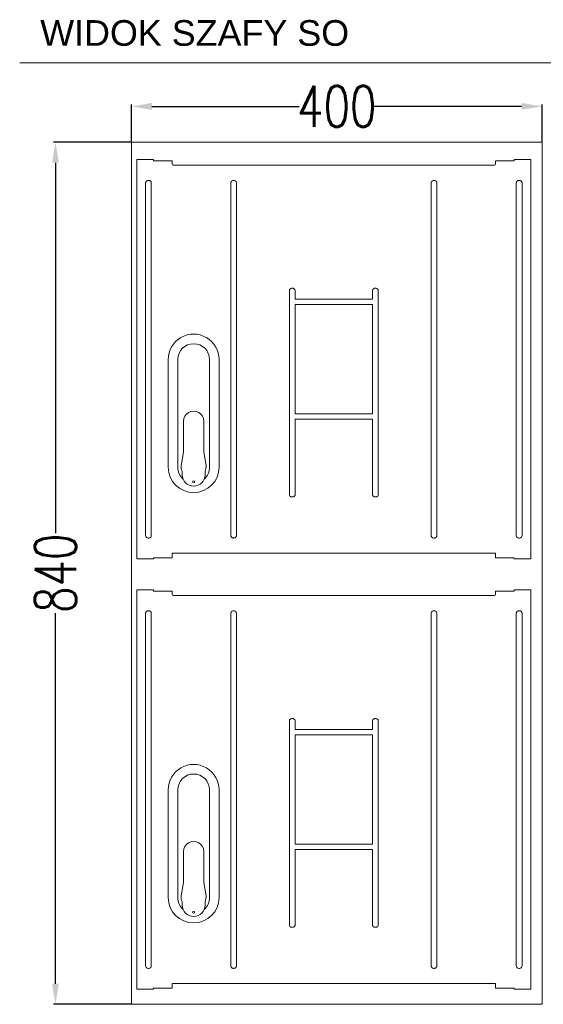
# Model space of a CAD drawing. Extents: x 6530687 to 6531018, y 5912940 to 5913185.
# Tile 2 of 9: x 6530688 to 6530739, y 5913089 to 5913185. Entities that reach past the tile are written whole.
import ezdxf

# ---------------------------------------------------------------- set-up
doc = ezdxf.new("R2010")
doc.units = 0
doc.header["$MEASUREMENT"] = 0
doc.layers.get('Defpoints').update_dxf_attribs({"linetype": 'CONTINUOUS', "lineweight": 9})
for name, color, linetype, lineweight in [('000 Inne (niezydentyfikowane)', 7, 'CONTINUOUS', 9), ('IE - schemat', 7, 'CONTINUOUS', 9), ('kontur OBUDOWY', 7, 'CONTINUOUS', 5)]:
    doc.layers.add(name, color=color, linetype=linetype, lineweight=lineweight)
doc.styles.add('AMS ARIAL', font='arial.ttf', dxfattribs={"width": 0.7})
doc.styles.get("Standard").update_dxf_attribs({"font": 'txt.shx', "width": 0.75})
doc.dimstyles.get("Standard").update_dxf_attribs({"dimtxt": 1, "dimasz": 1, "dimexe": 1, "dimexo": 1, "dimgap": 1, "dimtad": 1, "dimtxsty": 'Standard', "dimcen": 2.5, "dimadec": 0, "dimazin": 0, "dimtfac": 1, "dimtmove": 0, "dimatfit": 3, "dimfxl": 1, "dimarcsym": 0})

# ---------------------------------------------------------------- blocks, each defined once
blk = doc.blocks.new('*D100')
at = {"layer": '000 Inne (niezydentyfikowane)', "color": 0, "linetype": 'Continuous', "lineweight": -2}
for p, q in [((6530698.892, 5913173.059), (6530698.892, 5913176.669)), ((6530700.892, 5913176.489), (6530715.24, 5913176.489)), ((6530736.892, 5913176.489), (6530722.545, 5913176.489)), ((6530738.892, 5913173.059), (6530738.892, 5913176.669))]:
    blk.add_line(p, q, dxfattribs=at)
at = {"layer": '000 Inne (niezydentyfikowane)', "color": 0}
for points in [[(6530700.892, 5913176.822), (6530700.892, 5913176.155), (6530698.892, 5913176.489)], [(6530736.892, 5913176.155), (6530736.892, 5913176.822), (6530738.892, 5913176.489)]]:
    blk.add_solid(points, dxfattribs=at)
at = {"layer": 'Defpoints', "color": 0}
for p in [(6530738.892, 5913176.489), (6530698.892, 5913172.997), (6530738.892, 5913172.997)]:
    blk.add_point(p, dxfattribs=at)
at = {"layer": '000 Inne (niezydentyfikowane)', "color": 0, "linetype": 'Continuous', "insert": (6530718.892, 5913176.489), "char_height": 4, "attachment_point": 5}
blk.add_mtext('\\A1;400', dxfattribs=at)
blk = doc.blocks.new('*D101')
at = {"layer": '000 Inne (niezydentyfikowane)', "color": 0, "linetype": 'Continuous', "lineweight": -2}
for p, q in [((6530698.83, 5913172.997), (6530691.324, 5913172.997)), ((6530691.504, 5913170.997), (6530691.504, 5913134.899)), ((6530691.504, 5913090.997), (6530691.504, 5913127.094)), ((6530698.83, 5913088.997), (6530691.324, 5913088.997))]:
    blk.add_line(p, q, dxfattribs=at)
at = {"layer": '000 Inne (niezydentyfikowane)', "color": 0}
for points in [[(6530691.837, 5913170.997), (6530691.171, 5913170.997), (6530691.504, 5913172.997)], [(6530691.171, 5913090.997), (6530691.837, 5913090.997), (6530691.504, 5913088.997)]]:
    blk.add_solid(points, dxfattribs=at)
at = {"layer": 'Defpoints', "color": 0}
for p in [(6530698.892, 5913172.997), (6530691.504, 5913088.997), (6530698.892, 5913088.997)]:
    blk.add_point(p, dxfattribs=at)
at = {"layer": '000 Inne (niezydentyfikowane)', "color": 0, "linetype": 'Continuous', "insert": (6530691.504, 5913130.997), "char_height": 4, "attachment_point": 5, "rotation": 90}
blk.add_mtext('\\A1;840', dxfattribs=at)
blk = doc.blocks.new('STN40X84_2 Z')
at = {"layer": 'kontur OBUDOWY', "color": 0}
for p, q in [((0, 0), (0, 840)), ((0, 840), (400, 840)), ((400, 840), (400, 0)), ((400, 0), (0, 0))]:
    blk.add_line(p, q, dxfattribs=at)
at = {"layer": 'kontur OBUDOWY', "color": 7, "ltscale": 0.004759}
for p, q in [((5.45, 823.03), (5.64, 823.03)), ((388.83, 823.03), (388.64, 823.03)), ((5.45, 434.03), (5.64, 434.03)), ((5.45, 403.73), (5.64, 403.73)), ((388.83, 403.73), (388.64, 403.73)), ((5.45, 14.73), (5.64, 14.73))]:
    blk.add_line(p, q, dxfattribs=at)
at = {"layer": 'kontur OBUDOWY', "color": 7}
for p, q in [((5.45, 690.39), (5.45, 823.03)), ((41.57, 817.48), (352.7, 817.48)), ((388.83, 823.03), (388.83, 690.39)), ((13.98, 800.83), (13.92, 800.28)), ((13.92, 690.39), (13.92, 800.28)), ((14.16, 801.36), (13.98, 800.83)), ((14.45, 801.82), (14.16, 801.36)), ((14.85, 802.21), (14.45, 801.82)), ((15.31, 802.51), (14.85, 802.21)), ((15.84, 802.69), (15.31, 802.51)), ((16.38, 802.75), (15.84, 802.69)), ((16.99, 802.75), (17.54, 802.69)), ((17.54, 802.69), (18.06, 802.51)), ((18.06, 802.51), (18.53, 802.21)), ((18.53, 802.21), (18.92, 801.82)), ((18.92, 801.82), (19.21, 801.36)), ((19.21, 801.36), (19.39, 800.83)), ((19.39, 800.83), (19.45, 800.28)), ((19.45, 690.39), (19.45, 800.28)), ((96.88, 800.83), (96.82, 800.28)), ((96.82, 690.39), (96.82, 800.28)), ((97.06, 801.36), (96.88, 800.83)), ((97.36, 801.82), (97.06, 801.36)), ((97.75, 802.21), (97.36, 801.82)), ((98.21, 802.51), (97.75, 802.21)), ((98.74, 802.69), (98.21, 802.51)), ((99.28, 802.75), (98.74, 802.69)), ((99.89, 802.75), (100.44, 802.69)), ((100.44, 802.69), (100.96, 802.51)), ((100.96, 802.51), (101.43, 802.21)), ((101.43, 802.21), (101.82, 801.82)), ((101.82, 801.82), (102.11, 801.36)), ((102.11, 801.36), (102.29, 800.83)), ((102.29, 800.83), (102.35, 800.28)), ((102.35, 690.39), (102.35, 800.28)), ((291.98, 800.83), (291.92, 800.28)), ((291.92, 690.39), (291.92, 800.28)), ((292.16, 801.36), (291.98, 800.83)), ((292.46, 801.82), (292.16, 801.36)), ((292.85, 802.21), (292.46, 801.82)), ((293.31, 802.51), (292.85, 802.21)), ((293.84, 802.69), (293.31, 802.51)), ((294.38, 802.75), (293.84, 802.69)), ((294.99, 802.75), (295.54, 802.69)), ((295.54, 802.69), (296.06, 802.51)), ((296.06, 802.51), (296.53, 802.21)), ((296.53, 802.21), (296.92, 801.82)), ((296.92, 801.82), (297.21, 801.36)), ((297.21, 801.36), (297.39, 800.83)), ((297.39, 800.83), (297.45, 800.28)), ((297.45, 690.39), (297.45, 800.28)), ((374.88, 800.83), (374.82, 800.28)), ((374.82, 690.39), (374.82, 800.28)), ((375.06, 801.36), (374.88, 800.83)), ((375.36, 801.82), (375.06, 801.36)), ((375.75, 802.21), (375.36, 801.82)), ((376.21, 802.51), (375.75, 802.21)), ((376.74, 802.69), (376.21, 802.51)), ((377.28, 802.75), (376.74, 802.69)), ((377.89, 802.75), (378.44, 802.69)), ((378.44, 802.69), (378.96, 802.51)), ((378.96, 802.51), (379.43, 802.21)), ((379.43, 802.21), (379.82, 801.82)), ((379.82, 801.82), (380.11, 801.36)), ((380.11, 801.36), (380.29, 800.83)), ((380.29, 800.83), (380.35, 800.28)), ((380.35, 690.39), (380.35, 800.28)), ((153.93, 695.83), (153.87, 695.28)), ((153.87, 690.39), (153.87, 695.28)), ((154.11, 696.36), (153.93, 695.83)), ((154.41, 696.82), (154.11, 696.36)), ((154.8, 697.21), (154.41, 696.82)), ((155.26, 697.51), (154.8, 697.21)), ((155.79, 697.69), (155.26, 697.51)), ((156.33, 697.75), (155.79, 697.69)), ((156.94, 697.75), (157.49, 697.69)), ((157.49, 697.69), (158.01, 697.51)), ((158.01, 697.51), (158.48, 697.21)), ((158.48, 697.21), (158.87, 696.82)), ((158.87, 696.82), (159.16, 696.36)), ((159.16, 696.36), (159.34, 695.83)), ((159.34, 695.83), (159.4, 695.28)), ((159.4, 690.39), (159.4, 695.28)), ((234.93, 695.83), (234.87, 695.28)), ((234.87, 690.39), (234.87, 695.28)), ((235.11, 696.36), (234.93, 695.83)), ((235.41, 696.82), (235.11, 696.36)), ((235.8, 697.21), (235.41, 696.82)), ((236.26, 697.51), (235.8, 697.21)), ((236.79, 697.69), (236.26, 697.51)), ((237.33, 697.75), (236.79, 697.69)), ((238.49, 697.69), (237.94, 697.75)), ((239.01, 697.51), (238.49, 697.69)), ((239.48, 697.21), (239.01, 697.51)), ((239.87, 696.82), (239.48, 697.21)), ((240.16, 696.36), (239.87, 696.82)), ((240.34, 695.83), (240.16, 696.36)), ((240.4, 695.28), (240.34, 695.83)), ((240.4, 690.39), (240.4, 695.28)), ((5.45, 496.78), (5.45, 690.39)), ((13.92, 496.78), (13.92, 690.39)), ((19.45, 496.78), (19.45, 690.39)), ((96.82, 496.78), (96.82, 690.39)), ((102.35, 496.78), (102.35, 690.39)), ((153.87, 496.78), (153.87, 690.39)), ((159.4, 687.03), (159.4, 690.39)), ((159.4, 687.03), (234.87, 687.03)), ((159.4, 681.77), (234.87, 681.77)), ((159.4, 575.3), (159.4, 681.77)), ((234.87, 687.03), (234.87, 690.39)), ((234.87, 575.3), (234.87, 681.77)), ((240.4, 496.78), (240.4, 690.39)), ((291.92, 496.78), (291.92, 690.39)), ((297.45, 496.78), (297.45, 690.39)), ((374.82, 496.78), (374.82, 690.39)), ((380.35, 496.78), (380.35, 690.39)), ((388.83, 690.39), (388.83, 496.78)), ((35.89, 523.28), (35.89, 628.28)), ((45.22, 628.28), (45.22, 523.28)), ((76.05, 628.28), (76.05, 523.28)), ((85.39, 628.28), (85.39, 523.28)), ((50.64, 568.03), (50.64, 538.03)), ((70.64, 538.03), (70.64, 568.03)), ((159.4, 575.3), (234.87, 575.3)), ((159.4, 570.03), (234.87, 570.03)), ((159.4, 496.78), (159.4, 570.03)), ((234.87, 496.78), (234.87, 570.03)), ((5.45, 456.78), (5.45, 496.78)), ((13.92, 456.78), (13.92, 496.78)), ((19.45, 456.78), (19.45, 496.78)), ((96.82, 456.78), (96.82, 496.78)), ((102.35, 456.78), (102.35, 496.78)), ((153.87, 496.78), (153.93, 496.23)), ((153.93, 496.23), (154.11, 495.71)), ((154.11, 495.71), (154.41, 495.24)), ((154.41, 495.24), (154.8, 494.85)), ((154.8, 494.85), (155.26, 494.56)), ((155.26, 494.56), (155.79, 494.38)), ((155.79, 494.38), (156.33, 494.32)), ((156.94, 494.32), (157.49, 494.38)), ((157.49, 494.38), (158.01, 494.56)), ((158.01, 494.56), (158.48, 494.85)), ((158.48, 494.85), (158.87, 495.24)), ((158.87, 495.24), (159.16, 495.71)), ((159.16, 495.71), (159.34, 496.23)), ((159.34, 496.23), (159.4, 496.78)), ((234.87, 496.78), (234.93, 496.23)), ((234.93, 496.23), (235.11, 495.71)), ((235.11, 495.71), (235.41, 495.24)), ((235.41, 495.24), (235.8, 494.85)), ((235.8, 494.85), (236.26, 494.56)), ((236.26, 494.56), (236.79, 494.38)), ((236.79, 494.38), (237.33, 494.32)), ((237.94, 494.32), (238.49, 494.38)), ((238.49, 494.38), (239.01, 494.56)), ((239.01, 494.56), (239.48, 494.85)), ((239.48, 494.85), (239.87, 495.24)), ((239.87, 495.24), (240.16, 495.71)), ((240.16, 495.71), (240.34, 496.23)), ((240.34, 496.23), (240.4, 496.78)), ((291.92, 456.78), (291.92, 496.78)), ((297.45, 456.78), (297.45, 496.78)), ((374.82, 456.78), (374.82, 496.78)), ((380.35, 456.78), (380.35, 496.78)), ((388.83, 496.78), (388.83, 456.78)), ((5.45, 434.03), (5.45, 456.78)), ((13.92, 456.78), (13.98, 456.23)), ((13.98, 456.23), (14.16, 455.71)), ((14.16, 455.71), (14.45, 455.24)), ((14.45, 455.24), (14.85, 454.85)), ((14.85, 454.85), (15.31, 454.56)), ((15.31, 454.56), (15.84, 454.38)), ((15.84, 454.38), (16.38, 454.32)), ((16.99, 454.32), (17.54, 454.38)), ((17.54, 454.38), (18.06, 454.56)), ((18.06, 454.56), (18.53, 454.85)), ((18.53, 454.85), (18.92, 455.24)), ((18.92, 455.24), (19.21, 455.71)), ((19.21, 455.71), (19.39, 456.23)), ((19.39, 456.23), (19.45, 456.78)), ((96.82, 456.78), (96.88, 456.23)), ((96.88, 456.23), (97.06, 455.71)), ((97.06, 455.71), (97.36, 455.24)), ((97.36, 455.24), (97.75, 454.85)), ((97.75, 454.85), (98.21, 454.56)), ((98.21, 454.56), (98.74, 454.38)), ((98.74, 454.38), (99.28, 454.32)), ((99.89, 454.32), (100.44, 454.38)), ((100.44, 454.38), (100.96, 454.56)), ((100.96, 454.56), (101.43, 454.85)), ((101.43, 454.85), (101.82, 455.24)), ((101.82, 455.24), (102.11, 455.71)), ((102.11, 455.71), (102.29, 456.23)), ((102.29, 456.23), (102.35, 456.78)), ((291.98, 456.23), (291.92, 456.78)), ((292.16, 455.71), (291.98, 456.23)), ((292.46, 455.24), (292.16, 455.71)), ((292.85, 454.85), (292.46, 455.24)), ((293.31, 454.56), (292.85, 454.85)), ((293.84, 454.38), (293.31, 454.56)), ((294.38, 454.32), (293.84, 454.38)), ((295.54, 454.38), (294.99, 454.32)), ((296.06, 454.56), (295.54, 454.38)), ((296.53, 454.85), (296.06, 454.56)), ((296.92, 455.24), (296.53, 454.85)), ((297.21, 455.71), (296.92, 455.24)), ((297.39, 456.23), (297.21, 455.71)), ((297.45, 456.78), (297.39, 456.23)), ((374.88, 456.23), (374.82, 456.78)), ((375.06, 455.71), (374.88, 456.23)), ((375.36, 455.24), (375.06, 455.71)), ((375.75, 454.85), (375.36, 455.24)), ((376.21, 454.56), (375.75, 454.85)), ((376.74, 454.38), (376.21, 454.56)), ((377.28, 454.32), (376.74, 454.38)), ((378.44, 454.38), (377.89, 454.32)), ((378.96, 454.56), (378.44, 454.38)), ((379.43, 454.85), (378.96, 454.56)), ((379.82, 455.24), (379.43, 454.85)), ((380.11, 455.71), (379.82, 455.24)), ((380.29, 456.23), (380.11, 455.71)), ((380.35, 456.78), (380.29, 456.23)), ((388.83, 456.78), (388.83, 434.03)), ((354.69, 439.58), (39.59, 439.58)), ((5.45, 271.09), (5.45, 403.73)), ((388.83, 403.73), (388.83, 271.09)), ((41.57, 398.18), (352.7, 398.18)), ((13.98, 381.53), (13.92, 380.98)), ((13.92, 271.09), (13.92, 380.98)), ((14.16, 382.06), (13.98, 381.53)), ((14.45, 382.52), (14.16, 382.06)), ((14.85, 382.91), (14.45, 382.52)), ((15.31, 383.21), (14.85, 382.91)), ((15.84, 383.39), (15.31, 383.21)), ((16.38, 383.45), (15.84, 383.39)), ((16.99, 383.45), (17.54, 383.39)), ((17.54, 383.39), (18.06, 383.21)), ((18.06, 383.21), (18.53, 382.91)), ((18.53, 382.91), (18.92, 382.52)), ((18.92, 382.52), (19.21, 382.06)), ((19.21, 382.06), (19.39, 381.53)), ((19.39, 381.53), (19.45, 380.98)), ((19.45, 271.09), (19.45, 380.98)), ((96.88, 381.53), (96.82, 380.98)), ((96.82, 271.09), (96.82, 380.98)), ((97.06, 382.06), (96.88, 381.53)), ((97.36, 382.52), (97.06, 382.06)), ((97.75, 382.91), (97.36, 382.52)), ((98.21, 383.21), (97.75, 382.91)), ((98.74, 383.39), (98.21, 383.21)), ((99.28, 383.45), (98.74, 383.39)), ((99.89, 383.45), (100.44, 383.39)), ((100.44, 383.39), (100.96, 383.21)), ((100.96, 383.21), (101.43, 382.91)), ((101.43, 382.91), (101.82, 382.52)), ((101.82, 382.52), (102.11, 382.06)), ((102.11, 382.06), (102.29, 381.53)), ((102.29, 381.53), (102.35, 380.98)), ((102.35, 271.09), (102.35, 380.98)), ((291.98, 381.53), (291.92, 380.98)), ((291.92, 271.09), (291.92, 380.98)), ((292.16, 382.06), (291.98, 381.53)), ((292.46, 382.52), (292.16, 382.06)), ((292.85, 382.91), (292.46, 382.52)), ((293.31, 383.21), (292.85, 382.91)), ((293.84, 383.39), (293.31, 383.21)), ((294.38, 383.45), (293.84, 383.39)), ((294.99, 383.45), (295.54, 383.39)), ((295.54, 383.39), (296.06, 383.21)), ((296.06, 383.21), (296.53, 382.91)), ((296.53, 382.91), (296.92, 382.52)), ((296.92, 382.52), (297.21, 382.06)), ((297.21, 382.06), (297.39, 381.53)), ((297.39, 381.53), (297.45, 380.98)), ((297.45, 271.09), (297.45, 380.98)), ((374.88, 381.53), (374.82, 380.98)), ((374.82, 271.09), (374.82, 380.98)), ((375.06, 382.06), (374.88, 381.53)), ((375.36, 382.52), (375.06, 382.06)), ((375.75, 382.91), (375.36, 382.52)), ((376.21, 383.21), (375.75, 382.91)), ((376.74, 383.39), (376.21, 383.21)), ((377.28, 383.45), (376.74, 383.39)), ((377.89, 383.45), (378.44, 383.39)), ((378.44, 383.39), (378.96, 383.21)), ((378.96, 383.21), (379.43, 382.91)), ((379.43, 382.91), (379.82, 382.52)), ((379.82, 382.52), (380.11, 382.06)), ((380.11, 382.06), (380.29, 381.53)), ((380.29, 381.53), (380.35, 380.98)), ((380.35, 271.09), (380.35, 380.98)), ((155.79, 278.39), (155.26, 278.21)), ((156.33, 278.45), (155.79, 278.39)), ((156.94, 278.45), (157.49, 278.39)), ((157.49, 278.39), (158.01, 278.21)), ((236.79, 278.39), (236.26, 278.21)), ((237.33, 278.45), (236.79, 278.39)), ((238.49, 278.39), (237.94, 278.45)), ((239.01, 278.21), (238.49, 278.39)), ((5.45, 77.48), (5.45, 271.09)), ((13.92, 77.48), (13.92, 271.09)), ((19.45, 77.48), (19.45, 271.09)), ((96.82, 77.48), (96.82, 271.09)), ((102.35, 77.48), (102.35, 271.09)), ((153.93, 276.53), (153.87, 275.98)), ((153.87, 271.09), (153.87, 275.98)), ((153.87, 77.48), (153.87, 271.09)), ((154.11, 277.06), (153.93, 276.53)), ((154.41, 277.52), (154.11, 277.06)), ((154.8, 277.91), (154.41, 277.52)), ((155.26, 278.21), (154.8, 277.91)), ((158.01, 278.21), (158.48, 277.91)), ((158.48, 277.91), (158.87, 277.52)), ((158.87, 277.52), (159.16, 277.06)), ((159.16, 277.06), (159.34, 276.53)), ((159.34, 276.53), (159.4, 275.98)), ((159.4, 271.09), (159.4, 275.98)), ((159.4, 267.73), (159.4, 271.09)), ((234.93, 276.53), (234.87, 275.98)), ((234.87, 271.09), (234.87, 275.98)), ((234.87, 267.73), (234.87, 271.09)), ((235.11, 277.06), (234.93, 276.53)), ((235.41, 277.52), (235.11, 277.06)), ((235.8, 277.91), (235.41, 277.52)), ((236.26, 278.21), (235.8, 277.91)), ((239.48, 277.91), (239.01, 278.21)), ((239.87, 277.52), (239.48, 277.91)), ((240.16, 277.06), (239.87, 277.52)), ((240.34, 276.53), (240.16, 277.06)), ((240.4, 275.98), (240.34, 276.53)), ((240.4, 271.09), (240.4, 275.98)), ((240.4, 77.48), (240.4, 271.09)), ((291.92, 77.48), (291.92, 271.09)), ((297.45, 77.48), (297.45, 271.09)), ((374.82, 77.48), (374.82, 271.09)), ((380.35, 77.48), (380.35, 271.09)), ((388.83, 271.09), (388.83, 77.48)), ((159.4, 267.73), (234.87, 267.73)), ((159.4, 262.47), (234.87, 262.47)), ((159.4, 156), (159.4, 262.47)), ((234.87, 156), (234.87, 262.47)), ((35.89, 103.98), (35.89, 208.98)), ((45.22, 208.98), (45.22, 103.98)), ((76.05, 208.98), (76.05, 103.98)), ((85.39, 208.98), (85.39, 103.98)), ((159.4, 156), (234.87, 156)), ((50.64, 148.73), (50.64, 118.73)), ((70.64, 118.73), (70.64, 148.73)), ((159.4, 150.73), (234.87, 150.73)), ((159.4, 77.48), (159.4, 150.73)), ((234.87, 77.48), (234.87, 150.73)), ((5.45, 37.48), (5.45, 77.48)), ((13.92, 37.48), (13.92, 77.48)), ((19.45, 37.48), (19.45, 77.48)), ((96.82, 37.48), (96.82, 77.48)), ((102.35, 37.48), (102.35, 77.48)), ((153.87, 77.48), (153.93, 76.93)), ((153.93, 76.93), (154.11, 76.41)), ((159.16, 76.41), (159.34, 76.93)), ((159.34, 76.93), (159.4, 77.48)), ((234.87, 77.48), (234.93, 76.93)), ((234.93, 76.93), (235.11, 76.41)), ((240.16, 76.41), (240.34, 76.93)), ((240.34, 76.93), (240.4, 77.48)), ((291.92, 37.48), (291.92, 77.48)), ((297.45, 37.48), (297.45, 77.48)), ((374.82, 37.48), (374.82, 77.48)), ((380.35, 37.48), (380.35, 77.48)), ((388.83, 77.48), (388.83, 37.48)), ((154.11, 76.41), (154.41, 75.94)), ((154.41, 75.94), (154.8, 75.55)), ((154.8, 75.55), (155.26, 75.26)), ((155.26, 75.26), (155.79, 75.08)), ((155.79, 75.08), (156.33, 75.02)), ((156.94, 75.02), (157.49, 75.08)), ((157.49, 75.08), (158.01, 75.26)), ((158.01, 75.26), (158.48, 75.55)), ((158.48, 75.55), (158.87, 75.94)), ((158.87, 75.94), (159.16, 76.41)), ((235.11, 76.41), (235.41, 75.94)), ((235.41, 75.94), (235.8, 75.55)), ((235.8, 75.55), (236.26, 75.26)), ((236.26, 75.26), (236.79, 75.08)), ((236.79, 75.08), (237.33, 75.02)), ((237.94, 75.02), (238.49, 75.08)), ((238.49, 75.08), (239.01, 75.26)), ((239.01, 75.26), (239.48, 75.55)), ((239.48, 75.55), (239.87, 75.94)), ((239.87, 75.94), (240.16, 76.41)), ((5.45, 14.73), (5.45, 37.48)), ((13.92, 37.48), (13.98, 36.93)), ((13.98, 36.93), (14.16, 36.41)), ((14.16, 36.41), (14.45, 35.94)), ((14.45, 35.94), (14.85, 35.55)), ((14.85, 35.55), (15.31, 35.26)), ((15.31, 35.26), (15.84, 35.08)), ((15.84, 35.08), (16.38, 35.02)), ((16.99, 35.02), (17.54, 35.08)), ((17.54, 35.08), (18.06, 35.26)), ((18.06, 35.26), (18.53, 35.55)), ((18.53, 35.55), (18.92, 35.94)), ((18.92, 35.94), (19.21, 36.41)), ((19.21, 36.41), (19.39, 36.93)), ((19.39, 36.93), (19.45, 37.48)), ((96.82, 37.48), (96.88, 36.93)), ((96.88, 36.93), (97.06, 36.41)), ((97.06, 36.41), (97.36, 35.94)), ((97.36, 35.94), (97.75, 35.55)), ((97.75, 35.55), (98.21, 35.26)), ((98.21, 35.26), (98.74, 35.08)), ((98.74, 35.08), (99.28, 35.02)), ((99.89, 35.02), (100.44, 35.08)), ((100.44, 35.08), (100.96, 35.26)), ((100.96, 35.26), (101.43, 35.55)), ((101.43, 35.55), (101.82, 35.94)), ((101.82, 35.94), (102.11, 36.41)), ((102.11, 36.41), (102.29, 36.93)), ((102.29, 36.93), (102.35, 37.48)), ((291.98, 36.93), (291.92, 37.48)), ((292.16, 36.41), (291.98, 36.93)), ((292.46, 35.94), (292.16, 36.41)), ((292.85, 35.55), (292.46, 35.94)), ((293.31, 35.26), (292.85, 35.55)), ((293.84, 35.08), (293.31, 35.26)), ((294.38, 35.02), (293.84, 35.08)), ((295.54, 35.08), (294.99, 35.02)), ((296.06, 35.26), (295.54, 35.08)), ((296.53, 35.55), (296.06, 35.26)), ((296.92, 35.94), (296.53, 35.55)), ((297.21, 36.41), (296.92, 35.94)), ((297.39, 36.93), (297.21, 36.41)), ((297.45, 37.48), (297.39, 36.93)), ((374.88, 36.93), (374.82, 37.48)), ((375.06, 36.41), (374.88, 36.93)), ((375.36, 35.94), (375.06, 36.41)), ((375.75, 35.55), (375.36, 35.94)), ((376.21, 35.26), (375.75, 35.55)), ((376.74, 35.08), (376.21, 35.26)), ((377.28, 35.02), (376.74, 35.08)), ((378.44, 35.08), (377.89, 35.02)), ((378.96, 35.26), (378.44, 35.08)), ((379.43, 35.55), (378.96, 35.26)), ((379.82, 35.94), (379.43, 35.55)), ((380.11, 36.41), (379.82, 35.94)), ((380.29, 36.93), (380.11, 36.41)), ((380.35, 37.48), (380.29, 36.93)), ((388.83, 37.48), (388.83, 14.73)), ((354.69, 20.28), (39.59, 20.28))]:
    blk.add_line(p, q, dxfattribs=at)
at = {"layer": 'kontur OBUDOWY', "color": 7, "ltscale": 0.026247}
for p, q in [((6.69, 823.03), (5.64, 823.03)), ((21.69, 823.03), (21.69, 821.98)), ((372.59, 823.03), (372.59, 821.98)), ((6.69, 434.03), (5.64, 434.03)), ((21.69, 434.03), (21.69, 435.08)), ((372.59, 434.03), (372.59, 435.08)), ((6.69, 403.73), (5.64, 403.73)), ((21.69, 403.73), (21.69, 402.68)), ((372.59, 403.73), (372.59, 402.68)), ((6.69, 14.73), (5.64, 14.73)), ((21.69, 14.73), (21.69, 15.78)), ((372.59, 14.73), (372.59, 15.78))]:
    blk.add_line(p, q, dxfattribs=at)
at = {"layer": 'kontur OBUDOWY', "color": 7, "ltscale": 0.375}
for p, q in [((21.69, 823.03), (6.69, 823.03)), ((372.59, 823.03), (387.59, 823.03)), ((21.69, 434.03), (6.69, 434.03)), ((372.59, 434.03), (387.59, 434.03)), ((21.69, 403.73), (6.69, 403.73)), ((372.59, 403.73), (387.59, 403.73)), ((21.69, 14.73), (6.69, 14.73)), ((372.59, 14.73), (387.59, 14.73))]:
    blk.add_line(p, q, dxfattribs=at)
at = {"layer": 'kontur OBUDOWY', "color": 7, "ltscale": 0.447507}
for p, q in [((21.69, 821.98), (39.59, 821.98)), ((354.69, 821.98), (372.59, 821.98)), ((39.59, 435.08), (21.69, 435.08)), ((372.59, 435.08), (354.69, 435.08)), ((21.69, 402.68), (39.59, 402.68)), ((354.69, 402.68), (372.59, 402.68)), ((39.59, 15.78), (21.69, 15.78)), ((372.59, 15.78), (354.69, 15.78))]:
    blk.add_line(p, q, dxfattribs=at)
at = {"layer": 'kontur OBUDOWY', "color": 7, "ltscale": 0.06266}
for p, q in [((39.59, 821.98), (39.59, 819.48)), ((354.69, 819.48), (354.69, 821.98)), ((39.59, 402.68), (39.59, 400.18)), ((354.69, 400.18), (354.69, 402.68))]:
    blk.add_line(p, q, dxfattribs=at)
at = {"layer": 'kontur OBUDOWY', "color": 7, "ltscale": 0.026245}
for p, q in [((387.59, 823.03), (388.64, 823.03)), ((387.59, 434.03), (388.64, 434.03)), ((387.59, 403.73), (388.64, 403.73)), ((387.59, 14.73), (388.64, 14.73))]:
    blk.add_line(p, q, dxfattribs=at)
at = {"layer": 'kontur OBUDOWY', "color": 7, "ltscale": 0.015124}
for p, q in [((16.38, 802.75), (16.99, 802.75)), ((99.28, 802.75), (99.89, 802.75)), ((294.38, 802.75), (294.99, 802.75)), ((99.28, 454.32), (99.89, 454.32)), ((294.38, 454.32), (294.99, 454.32)), ((16.38, 383.45), (16.99, 383.45)), ((99.28, 383.45), (99.89, 383.45)), ((294.38, 383.45), (294.99, 383.45)), ((99.28, 35.02), (99.89, 35.02)), ((294.38, 35.02), (294.99, 35.02))]:
    blk.add_line(p, q, dxfattribs=at)
at = {"layer": 'kontur OBUDOWY', "color": 7, "ltscale": 0.015123}
for p, q in [((377.28, 802.75), (377.89, 802.75)), ((237.33, 697.75), (237.94, 697.75)), ((156.33, 494.32), (156.94, 494.32)), ((237.33, 494.32), (237.94, 494.32)), ((16.38, 454.32), (16.99, 454.32)), ((377.28, 454.32), (377.89, 454.32)), ((377.28, 383.45), (377.89, 383.45)), ((237.33, 278.45), (237.94, 278.45)), ((156.33, 75.02), (156.94, 75.02)), ((237.33, 75.02), (237.94, 75.02)), ((16.38, 35.02), (16.99, 35.02)), ((377.28, 35.02), (377.89, 35.02))]:
    blk.add_line(p, q, dxfattribs=at)
at = {"layer": 'kontur OBUDOWY'}
for p, q in [((156.33, 697.75), (156.94, 697.75)), ((156.33, 278.45), (156.94, 278.45))]:
    blk.add_line(p, q, dxfattribs=at)
at = {"layer": 'kontur OBUDOWY', "color": 7, "ltscale": 0.367848}
for p, q in [((50.64, 538.03), (48.4, 525.04)), ((70.64, 538.03), (72.88, 525.04)), ((50.64, 118.73), (48.4, 105.74)), ((70.64, 118.73), (72.88, 105.74))]:
    blk.add_line(p, q, dxfattribs=at)
at = {"layer": 'kontur OBUDOWY', "color": 7, "ltscale": 0.084299}
for p, q in [((49.51, 516.03), (49.51, 519.4)), ((71.76, 516.03), (71.76, 519.4)), ((49.51, 96.73), (49.51, 100.1)), ((71.76, 96.73), (71.76, 100.1))]:
    blk.add_line(p, q, dxfattribs=at)
at = {"layer": 'kontur OBUDOWY', "color": 7, "ltscale": 0.001899}
for p, q in [((99.62, 454.58), (99.55, 454.58)), ((99.62, 35.28), (99.55, 35.28))]:
    blk.add_line(p, q, dxfattribs=at)
at = {"layer": 'kontur OBUDOWY', "color": 7, "ltscale": 0.1125}
for p, q in [((39.59, 439.58), (39.59, 435.08)), ((354.69, 435.08), (354.69, 439.58)), ((39.59, 20.28), (39.59, 15.78)), ((354.69, 15.78), (354.69, 20.28))]:
    blk.add_line(p, q, dxfattribs=at)
at = {"layer": 'kontur OBUDOWY', "color": 7, "ltscale": 0.004761}
for p, q in [((388.83, 434.03), (388.64, 434.03)), ((388.83, 14.73), (388.64, 14.73))]:
    blk.add_line(p, q, dxfattribs=at)
at = {"layer": 'kontur OBUDOWY', "color": 7}
for centre in [(60.64, 509.03), (60.64, 89.73)]:
    blk.add_circle(centre, 1, dxfattribs=at)
for centre, radius, start, end in [((41.57, 819.47), 1.98, 179.74184, 270.01527), ((352.7, 819.47), 1.98, 269.98472, 0.25816), ((60.64, 628.28), 24.75, 0, 180.00001), ((60.64, 628.28), 15.41, 0, 180), ((60.64, 568.03), 10, 0, 180.00001), ((60.64, 523.28), 24.75, 180.00001, 0.00001), ((60.64, 523.28), 15.41, 180, 228.09799), ((60.64, 524.53), 12.25, 177.60404, 204.74725), ((60.64, 523.28), 15.41, 311.90206, 0.00001), ((60.64, 524.53), 12.25, 335.25275, 2.39596), ((60.64, 516.03), 11.12, 180.00001, 0.00001), ((41.57, 400.17), 1.98, 179.74184, 270.01527), ((352.7, 400.17), 1.98, 269.98472, 0.25816), ((60.64, 208.98), 24.75, 0, 180.00001), ((60.64, 208.98), 15.41, 0, 180), ((60.64, 148.73), 10, 0, 180.00001), ((60.64, 105.23), 12.25, 177.60404, 204.74725), ((60.64, 105.23), 12.25, 335.25275, 2.39596), ((60.64, 103.98), 24.75, 180.00001, 0.00001), ((60.64, 103.98), 15.41, 180, 228.09799), ((60.64, 96.73), 11.12, 180.00001, 0.00001), ((60.64, 103.98), 15.41, 311.90206, 0.00001)]:
    blk.add_arc(centre, radius, start, end, dxfattribs=at)

msp = doc.modelspace()

# ---------------------------------------------------------------- linework, layer by layer
at = {"layer": '000 Inne (niezydentyfikowane)', "linetype": 'Continuous'}
msp.add_lwpolyline([(6530688.022, 5913180.723), (6530822.001, 5913180.723)], dxfattribs=at)

# ---------------------------------------------------------------- block references
at = {"layer": 'kontur OBUDOWY', "xscale": 0.1, "yscale": 0.1, "zscale": 0.1}
msp.add_blockref('STN40X84_2 Z', (6530698.892, 5913088.997, 63.635), dxfattribs=at)

# ---------------------------------------------------------------- texts
at = {"layer": 'IE - schemat', "lineweight": 9, "ltscale": 10, "style": 'AMS ARIAL'}
msp.add_text('WIDOK SZAFY SO', height=2.5, dxfattribs=at).set_placement((6530690.022, 5913182.391))

# ---------------------------------------------------------------- dimensions: what is measured, and where the dimension line sits
at = {"layer": '000 Inne (niezydentyfikowane)', "linetype": 'Continuous'}
dim = msp.add_linear_dim(base=(6530738.892, 5913176.489, 63.635), p1=(6530698.892, 5913172.997, 63.635), p2=(6530738.892, 5913172.997, 63.635), dimstyle='Standard', override={"dimtxt": 4, "dimasz": 2, "dimexe": 0.18, "dimexo": 0.0625, "dimgap": 0.09, "dimtad": 0, "dimtih": 1, "dimtoh": 1, "dimdec": 0, "dimlfac": 10, "dimzin": 0, "dimdsep": 46, "dimcen": 0.09, "dimtdec": 4, "dimtofl": 0, "dimtolj": 1, "dimtzin": 0}, dxfattribs=at)
dim.commit()
dim.dimension.update_dxf_attribs({"geometry": '*D100', "text_midpoint": (6530718.892, 5913176.489, 63.635), "dimtype": 160})
dim = msp.add_linear_dim(base=(6530691.504, 5913088.997, 63.635), p1=(6530698.892, 5913172.997, 63.635), p2=(6530698.892, 5913088.997, 63.635), angle=90, dimstyle='Standard', override={"dimtxt": 4, "dimasz": 2, "dimexe": 0.18, "dimexo": 0.0625, "dimgap": 0.09, "dimtad": 0, "dimtih": 1, "dimtoh": 1, "dimdec": 0, "dimlfac": 10, "dimzin": 0, "dimdsep": 46, "dimcen": 0.09, "dimtdec": 4, "dimtofl": 0, "dimtolj": 1, "dimtzin": 0}, dxfattribs=at)
dim.commit()
dim.dimension.update_dxf_attribs({"geometry": '*D101', "text_midpoint": (6530691.504, 5913130.997, 63.635), "text_rotation": 90})

doc.saveas('drawing.dxf')
